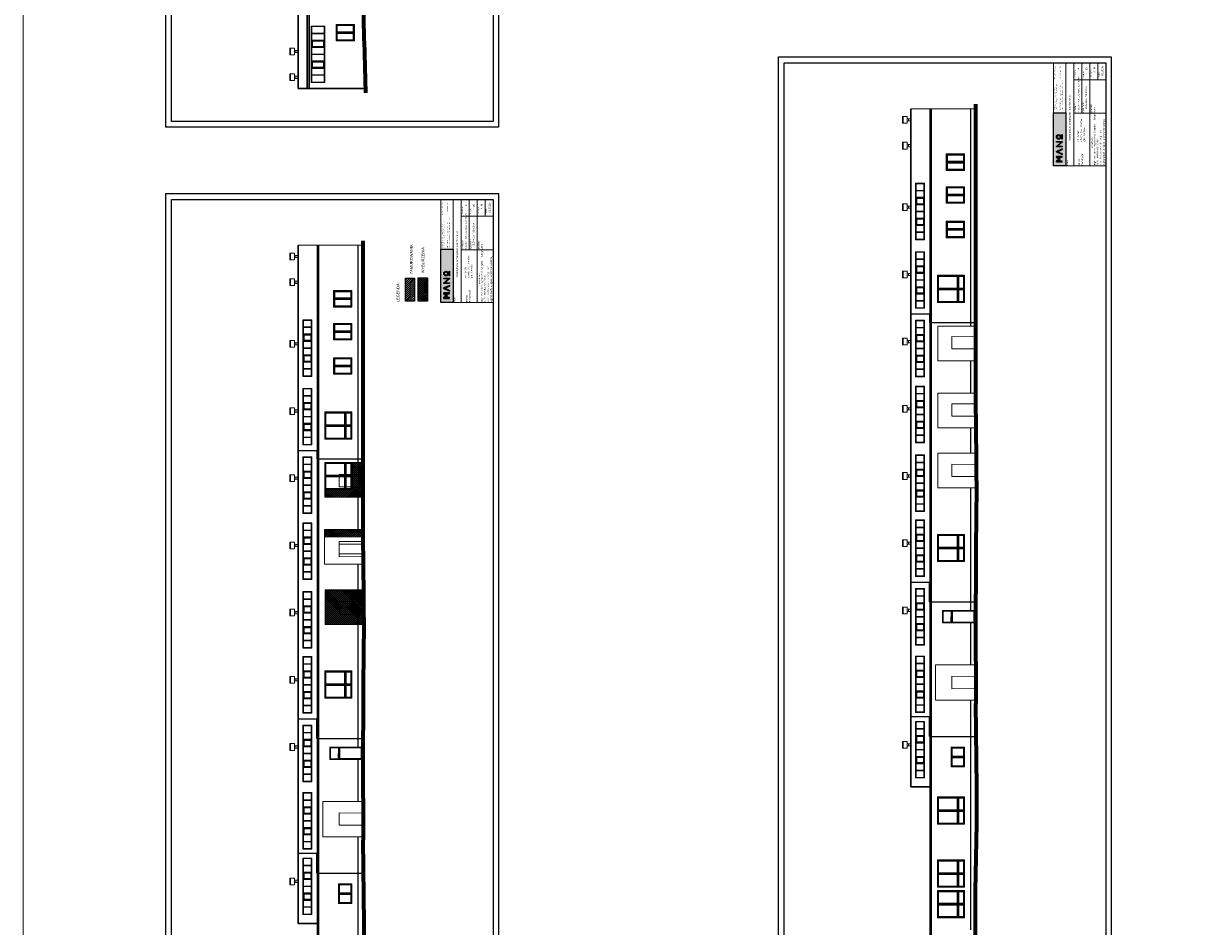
# Model space of a CAD drawing. Header units: millimetres. Extents: x -2948 to 78628, y 64669 to 215420.
# Tile 146 of 256: x 60401 to 70768, y 98513 to 106581. Entities that reach past the tile are written whole.
import ezdxf

# ---------------------------------------------------------------- set-up
doc = ezdxf.new("R2010")
doc.units = ezdxf.units.MM
doc.linetypes.add('HIDDEN', pattern=[9.525, 6.35, -3.175])
for name, color, linetype in [('-rynny', 72, 'Continuous'), ('FORMATKA', 7, 'Continuous'), ('OPISY', 4, 'Continuous'), ('schody', 7, 'Continuous'), ('UZIOM', 33, 'Continuous')]:
    doc.layers.add(name, color=color, linetype=linetype)
for name, color, linetype, lineweight in [('-stolarka', 103, 'Continuous', 13), ('BUDYNEK', 7, 'Continuous', 70), ('ramka', 7, 'Continuous', 0), ('SCIANY', 7, 'Continuous', 30), ('STOLARKA', 3, 'Continuous', 13), ('WENTYLACJA', 21, 'Continuous', 9), ('WYMIAR', 5, 'Continuous', 13)]:
    doc.layers.add(name, color=color, linetype=linetype, lineweight=lineweight)
doc.styles.add('100', font='isocpeur.ttf', dxfattribs={"height": 1})
doc.styles.add('agulka', font='isocpeur.ttf', dxfattribs={"height": 1})
doc.styles.add('ARIAL 20', font='arial.ttf')
doc.styles.add('MtXpl_Calibri_Light', font='calibril.ttf')
pattern_1 = [(135, (24138.385, -24138.12), (-8.9802561, -8.9802561), []), (225, (24138.385, -24138.12), (8.9802561, -8.9802561), [])]

# ---------------------------------------------------------------- blocks, each defined once
blk = doc.blocks.new('G$C58D6D2C9')
at = {"layer": 'STOLARKA', "ltscale": 2}
for p, q in [((-81, 153), (-81, 10)), ((-76, 158), (-76, 5)), ((-71, 158), (-71, 5)), ((-66, 153), (-66, 10))]:
    blk.add_line(p, q, dxfattribs=at)
for points in [[(0, 0), (-147, 0), (-147, 163), (0, 163)], [(-147, 163), (0, 163), (0, 0), (-147, 0)], [(-142, 158), (-5, 158), (-5, 5), (-142, 5)]]:
    blk.add_lwpolyline(points, close=True, dxfattribs=at)
for points in [[(-81, 10), (-137, 10), (-137, 153), (-81, 153)], [(-66, 153), (-10, 153), (-10, 10), (-66, 10)]]:
    blk.add_lwpolyline(points, dxfattribs=at)
blk = doc.blocks.new('G$CC958A257')
at = {"layer": 'STOLARKA', "ltscale": 2}
for p, q in [((-296, 57), (-296, 300)), ((-296, 300), (-53, 300)), ((-291, 117), (-291, 295)), ((-291, 295), (-177, 295)), ((-286, 122), (-286, 290)), ((-286, 290), (-182, 290)), ((-182, 290), (-182, 122)), ((-177, 117), (-177, 295)), ((-172, 117), (-172, 295)), ((-172, 295), (-58, 295)), ((-167, 122), (-167, 290)), ((-167, 290), (-63, 290)), ((-63, 290), (-63, 122)), ((-58, 295), (-58, 117)), ((-53, 300), (-53, 57)), ((-291, 117), (-177, 117)), ((-177, 112.5), (-291, 112.5)), ((-291, 62), (-291, 112.5)), ((-182, 122), (-286, 122)), ((-182, 107.5), (-286, 107.5)), ((-286, 67), (-286, 107.5)), ((-182, 107.5), (-182, 67)), ((-177, 62), (-177, 112.5)), ((-172, 117), (-58, 117)), ((-172, 62), (-172, 112.5)), ((-58, 112.5), (-172, 112.5)), ((-63, 122), (-167, 122)), ((-167, 67), (-167, 107.5)), ((-167, 107.5), (-63, 107.5)), ((-63, 107.5), (-63, 67)), ((-58, 112.5), (-58, 62)), ((-53, 57), (-296, 57)), ((-177, 62), (-291, 62)), ((-182, 67), (-286, 67)), ((-58, 62), (-172, 62)), ((-63, 67), (-167, 67))]:
    blk.add_line(p, q, dxfattribs=at)
blk = doc.blocks.new('G$CD8ADF04D')
at = {"layer": 'STOLARKA', "ltscale": 2}
for p, q in [((349, 211), (349, 68)), ((354, 216), (354, 63)), ((359, 216), (359, 63)), ((364, 211), (364, 68))]:
    blk.add_line(p, q, dxfattribs=at)
for points in [[(430, 58), (283, 58), (283, 221), (430, 221)], [(283, 221), (430, 221), (430, 58), (283, 58)], [(288, 216), (425, 216), (425, 63), (288, 63)]]:
    blk.add_lwpolyline(points, close=True, dxfattribs=at)
for points in [[(349, 68), (293, 68), (293, 211), (349, 211)], [(364, 211), (420, 211), (420, 68), (364, 68)]]:
    blk.add_lwpolyline(points, dxfattribs=at)
blk = doc.blocks.new('G$C37C83D67')
at = {"layer": 'STOLARKA', "ltscale": 2}
for p, q in [((656, 211), (656, 68)), ((661, 216), (661, 63)), ((666, 216), (666, 63)), ((671, 211), (671, 68))]:
    blk.add_line(p, q, dxfattribs=at)
for points in [[(737, 58), (590, 58), (590, 221), (737, 221)], [(590, 221), (737, 221), (737, 58), (590, 58)], [(595, 216), (732, 216), (732, 63), (595, 63)]]:
    blk.add_lwpolyline(points, close=True, dxfattribs=at)
for points in [[(656, 68), (600, 68), (600, 211), (656, 211)], [(671, 211), (727, 211), (727, 68), (671, 68)]]:
    blk.add_lwpolyline(points, dxfattribs=at)
blk = doc.blocks.new('G$C13F14A04')
at = {"layer": 'STOLARKA', "ltscale": 2}
for p, q in [((-381, 57), (-381, 300)), ((-381, 300), (-138, 300)), ((-376, 117), (-376, 295)), ((-376, 295), (-262, 295)), ((-371, 122), (-371, 290)), ((-371, 290), (-267, 290)), ((-267, 290), (-267, 122)), ((-262, 117), (-262, 295)), ((-257, 117), (-257, 295)), ((-257, 295), (-143, 295)), ((-252, 122), (-252, 290)), ((-252, 290), (-148, 290)), ((-148, 290), (-148, 122)), ((-143, 295), (-143, 117)), ((-138, 300), (-138, 57)), ((-376, 117), (-262, 117)), ((-262, 113), (-376, 113)), ((-376, 62), (-376, 113)), ((-267, 122), (-371, 122)), ((-267, 108), (-371, 108)), ((-371, 67), (-371, 108)), ((-267, 108), (-267, 67)), ((-262, 62), (-262, 113)), ((-257, 117), (-143, 117)), ((-257, 62), (-257, 113)), ((-143, 113), (-257, 113)), ((-148, 122), (-252, 122)), ((-252, 67), (-252, 108)), ((-252, 108), (-148, 108)), ((-148, 108), (-148, 67)), ((-143, 113), (-143, 62)), ((-138, 57), (-381, 57)), ((-262, 62), (-376, 62)), ((-267, 67), (-371, 67)), ((-143, 62), (-257, 62)), ((-148, 67), (-252, 67))]:
    blk.add_line(p, q, dxfattribs=at)
blk = doc.blocks.new('OK-8')
at = {"layer": '-stolarka', "ltscale": 2}
for points in [[(55732, -21249), (55732, -21369), (55227, -21369), (55227, -21249)], [(55732, -21249), (55732, -21369), (55227, -21369), (55227, -21249)], [(55232, -21254), (55292, -21254), (55292, -21364), (55232, -21364)], [(55297, -21254), (55354, -21254), (55354, -21364), (55297, -21364)], [(55359, -21254), (55415, -21254), (55415, -21364), (55359, -21364)], [(55364, -21259), (55410, -21259), (55410, -21359), (55364, -21359)], [(55420, -21254), (55477, -21254), (55477, -21364), (55420, -21364)], [(55482, -21254), (55539, -21254), (55539, -21364), (55482, -21364)], [(55544, -21254), (55601, -21254), (55601, -21364), (55544, -21364)], [(55549, -21259), (55596, -21259), (55596, -21359), (55549, -21359)], [(55606, -21254), (55663, -21254), (55663, -21364), (55606, -21364)], [(55668, -21254), (55727, -21254), (55727, -21364), (55668, -21364)]]:
    blk.add_lwpolyline(points, close=True, dxfattribs=at)
blk = doc.blocks.new('OK')
at = {"layer": '-stolarka', "ltscale": 2}
for points in [[(60033, -21642), (60538, -21642), (60538, -21722), (60033, -21722)], [(60038, -21647), (60098, -21647), (60098, -21717), (60038, -21717)], [(60103, -21647), (60160, -21647), (60160, -21717), (60103, -21717)], [(60165, -21647), (60221, -21647), (60221, -21717), (60165, -21717)], [(60170, -21652), (60216, -21652), (60216, -21712), (60170, -21712)], [(60283, -21717), (60226, -21717), (60226, -21647), (60283, -21647)], [(60288, -21647), (60345, -21647), (60345, -21717), (60288, -21717)], [(60350, -21647), (60407, -21647), (60407, -21717), (60350, -21717)], [(60355, -21652), (60402, -21652), (60402, -21712), (60355, -21712)], [(60412, -21647), (60469, -21647), (60469, -21717), (60412, -21717)], [(60474, -21647), (60533, -21647), (60533, -21717), (60474, -21717)]]:
    blk.add_lwpolyline(points, close=True, dxfattribs=at)
blk = doc.blocks.new('G$C8D969751')
at = {"layer": 'STOLARKA', "ltscale": 2}
for p, q in [((-298, 57), (-298, 300)), ((-298, 300), (-55, 300)), ((-293, 117), (-293, 295)), ((-293, 295), (-179, 295)), ((-288, 122), (-288, 290)), ((-288, 290), (-184, 290)), ((-184, 290), (-184, 122)), ((-179, 117), (-179, 295)), ((-174, 117), (-174, 295)), ((-174, 295), (-60, 295)), ((-169, 122), (-169, 290)), ((-169, 290), (-65, 290)), ((-65, 290), (-65, 122)), ((-60, 295), (-60, 117)), ((-55, 300), (-55, 57)), ((-293, 117), (-179, 117)), ((-179, 113), (-293, 113)), ((-293, 62), (-293, 113)), ((-184, 122), (-288, 122)), ((-184, 108), (-288, 108)), ((-288, 67), (-288, 108)), ((-184, 108), (-184, 67)), ((-179, 62), (-179, 113)), ((-174, 117), (-60, 117)), ((-174, 62), (-174, 113)), ((-60, 113), (-174, 113)), ((-65, 122), (-169, 122)), ((-169, 67), (-169, 108)), ((-169, 108), (-65, 108)), ((-65, 108), (-65, 67)), ((-60, 113), (-60, 62)), ((-55, 57), (-298, 57)), ((-179, 62), (-293, 62)), ((-184, 67), (-288, 67)), ((-60, 62), (-174, 62)), ((-65, 67), (-169, 67))]:
    blk.add_line(p, q, dxfattribs=at)
blk = doc.blocks.new('LOGO')
at = {"true_color": 0xf9f9f9}
h = blk.add_hatch(color=7, dxfattribs=at)
h.dxf.hatch_style = 1
h.paths.add_polyline_path([(-3, 131, 1), (-73, 131, 1)])
h.paths.add_polyline_path([(-62, 131, -1), (-14, 131, -1)], flags=16)
h.paths.add_polyline_path([(-118, 91), (-118, 165), (-107, 165), (-107, 76), (-119, 76), (-178, 147), (-178, 76), (-189, 76), (-189, 165), (-180, 165)])
h.paths.add_polyline_path([(-304, 76), (-265, 165), (-256, 165), (-217, 76), (-229, 76), (-261, 148), (-293, 76), (-304, 76), (-265, 165)])
h.paths.add_polyline_path([(-73, 85), (-3, 85), (-3, 76), (-73, 76)])
h.paths.add_polyline_path([(-413, 76), (-402, 76), (-402, 148), (-372, 110), (-342, 148), (-342, 76), (-331, 76), (-331, 165), (-343, 165), (-372, 128), (-402, 165), (-413, 165)])
at = {"color": 7, "true_color": 0xf9f9f9}
for points in [[(-413, 76), (-413, 165), (-402, 165), (-372, 128), (-343, 165), (-331, 165), (-331, 76)], [(-402, 76), (-402, 148), (-372, 110), (-342, 148), (-342, 76)], [(-331, 76), (-331, 165), (-343, 165), (-372, 128)], [(-304, 76), (-265, 165), (-256, 165)], [(-304, 76), (-265, 165), (-256, 165), (-217, 76)], [(-304, 76), (-293, 76)], [(-293, 76), (-261, 148), (-229, 76)], [(-265, 165), (-256, 165)], [(-217, 76), (-256, 165), (-265, 165)], [(-256, 165), (-265, 165)], [(-217, 76), (-229, 76)], [(-73, 85), (-3, 85)], [(-73, 76), (-3, 76)]]:
    blk.add_lwpolyline(points, dxfattribs=at)
for points in [[(-413, 76), (-402, 76), (-402, 148), (-372, 110), (-342, 148), (-342, 76), (-331, 76), (-331, 165), (-343, 165), (-372, 128), (-402, 165), (-413, 165), (-413, 76)], [(-304, 76), (-265, 165), (-256, 165), (-217, 76), (-229, 76), (-261, 148), (-293, 76), (-304, 76), (-265, 165)], [(-118, 91), (-118, 165), (-107, 165), (-107, 76), (-119, 76), (-178, 147), (-178, 76), (-189, 76), (-189, 165), (-180, 165), (-118, 91)], [(-73, 85), (-3, 85), (-3, 76), (-73, 76)]]:
    blk.add_lwpolyline(points, close=True, dxfattribs=at)
for radius in [34.7, 23.9]:
    blk.add_circle((-38, 131), radius, dxfattribs=at)

msp = doc.modelspace()

# ---------------------------------------------------------------- hatches: boundary and pattern name
at = {"transparency": 33554559}
h = msp.add_hatch(color=256, dxfattribs=at)
h.dxf.hatch_style = 1
h.paths.add_polyline_path([(69595.3, 105306.9), (69595.2, 105782.4), (69707.2, 105782.4), (69707.3, 105307)])
h = msp.add_hatch(color=256, dxfattribs=at)
h.dxf.hatch_style = 1
h.paths.add_polyline_path([(64127.1, 104086.9), (64127, 104562.4), (64239, 104562.4), (64239.1, 104086.9)])
at = {"true_color": 0x33a319, "transparency": 33554687}
h = msp.add_hatch(dxfattribs=at)
h.set_pattern_fill('ANSI31', color=84, scale=4, angle=90)
h.set_pattern_definition([(225, (25238.594, -2340.992), (8.9802561, -8.9802561), [])])
h.paths.add_polyline_path([(63811.3, 104304.7), (63811.3, 104098), (63894.2, 104098), (63894.2, 104304.7)])
at = {"true_color": 0xdb0000, "transparency": 33554687}
h = msp.add_hatch(dxfattribs=at)
h.set_pattern_fill('ANSI37', color=12, scale=4, angle=90)
h.set_pattern_definition([(225, (25238.594, -2340.992), (8.9802561, -8.9802561), []), (315, (25238.594, -2340.992), (8.9802561, 8.9802561), [])])
h.paths.add_polyline_path([(63924.9, 104307.2), (63924.9, 104100.6), (64007.7, 104100.6), (64007.7, 104307.2)])
at = {"layer": 'schody', "linetype": 'HIDDEN', "ltscale": 2, "true_color": 0xdb0000, "transparency": 33554687}
h = msp.add_hatch(dxfattribs=at)
h.set_pattern_fill('ANSI37', color=12, scale=4)
h.set_pattern_definition(pattern_1)
h.paths.add_polyline_path([(63094.6, 102417), (63094.6, 102349.9), (63389.4, 102350.1), (63389.4, 102442), (63334.6, 102442), (63334.6, 102417)])
h.paths.add_polyline_path([(63389.4, 102442), (63389.4, 102350.1), (63434.6, 102350.1), (63434.6, 102442)])
h.paths.add_polyline_path([(63334.6, 102551.9), (63334.6, 102442), (63389.4, 102442), (63389.4, 102551.8)])
h.paths.add_polyline_path([(63334.6, 102660), (63334.6, 102551.9), (63389.4, 102551.8), (63389.4, 102660.1)])
h.paths.add_polyline_path([(63389.4, 102660.1), (63389.4, 102551.8), (63434.6, 102551.7), (63434.6, 102660.1)])
h.paths.add_polyline_path([(63389.4, 102551.8), (63389.4, 102442), (63434.6, 102442), (63434.6, 102551.7)])
h = msp.add_hatch(dxfattribs=at)
h.set_pattern_fill('ANSI37', color=12, scale=4)
h.set_pattern_definition(pattern_1)
h.paths.add_polyline_path([(63090, 102060.1), (63090, 101993.1), (63434.6, 101995.9), (63434.5, 102060.3)])
h = msp.add_hatch(dxfattribs=at)
h.set_pattern_fill('ANSI37', color=12, scale=4)
h.set_pattern_definition([(135, (24138.997, -24921.659), (-8.9802561, -8.9802561), []), (225, (24138.997, -24921.659), (8.9802561, -8.9802561), [])])
h.paths.add_polyline_path([(63095.2, 101522.4), (63095.2, 101212.4), (63443.5, 101212.3), (63439.7, 101522.4)])

# ---------------------------------------------------------------- linework, layer by layer
at = {"layer": '-rynny', "ltscale": 2}
for p, q in [((62937.1, 109224.2), (62937.1, 105998.5)), ((62952.1, 107218.1), (62952.1, 106019.5)), ((62952.1, 106019.5), (62952.1, 105998.5))]:
    msp.add_line(p, q, dxfattribs=at)
at = {"const_width": 1.31}
for points in [[(69595.3, 105306.9), (69595.1, 106227.1), (69707.1, 106227.2), (69707.3, 105307)], [(69595.3, 105306.9), (69595.1, 106227.1), (69707.1, 106227.2), (69707.3, 105307)], [(64127.1, 104086.9), (64126.9, 105007.1), (64238.9, 105007.1), (64239.1, 104086.9)], [(64127.1, 104086.9), (64126.9, 105007.1), (64238.9, 105007.1), (64239.1, 104086.9)]]:
    msp.add_lwpolyline(points, close=True, dxfattribs=at)
for points in [[(68857.6, 103877.2), (68857.6, 105818.1)], [(63389.4, 101995.6), (63389.4, 104598)], [(68857.6, 103278.6), (68857.6, 103567.2)], [(68857.6, 102742.6), (68857.6, 102968.6)], [(68857.6, 101337.1), (68857.6, 102432.6)], [(63389.4, 100117), (63389.4, 101752.6)], [(68857.6, 100851.6), (68857.6, 101227)], [(68857.6, 98484.1), (68857.6, 100536.6)], [(63389.4, 99631.5), (63389.4, 100007)], [(63434.4, 94931), (63404.4, 94931), (63394.4, 94931), (63389.4, 94931), (63389.4, 99316.5)]]:
    msp.add_lwpolyline(points)
for points in [[(69595.2, 105782.4), (69707.2, 105782.4)], [(64127, 104562.4), (64239, 104562.4)]]:
    msp.add_lwpolyline(points, dxfattribs=at)
for points in [[(69595.3, 105306.9), (69595.2, 105782.4), (69707.2, 105782.4), (69707.3, 105307)], [(64127.1, 104086.9), (64127, 104562.4), (64239, 104562.4), (64239.1, 104086.9)], [(63811.3, 104098), (63811.3, 104304.7), (63894.2, 104304.7), (63894.2, 104098)], [(63924.9, 104100.6), (63924.9, 104307.2), (64007.7, 104307.2), (64007.7, 104100.6)]]:
    msp.add_lwpolyline(points, close=True)
at = {"layer": 'BUDYNEK', "color": 0, "ltscale": 2}
for q in [(63433.8, 107275.5), (63455.7, 105959.2)]:
    msp.add_line((63442.8, 106423.5), q, dxfattribs=at)
at = {"layer": 'BUDYNEK', "ltscale": 2}
for p, q in [((68902.8, 103268.1), (68902.8, 105857.5)), ((63434.6, 102048), (63434.6, 104637.5)), ((68905.8, 102913.1), (68902.8, 103268.1)), ((68907.9, 102744.1), (68905.8, 102913.1)), ((68910.4, 102548.1), (68907.9, 102744.1)), ((68911.8, 102438.1), (68910.3, 102554.1)), ((68904.8, 101895.6), (68911.8, 102438.1)), ((63437.6, 101693), (63434.6, 102048)), ((68902.8, 101074.1), (68904.8, 101895.6)), ((63439.7, 101524), (63437.6, 101693)), ((63442.2, 101328), (63439.7, 101524)), ((63443.6, 101218), (63442.1, 101334)), ((63436.6, 100675.5), (63443.6, 101218)), ((68902.8, 100881.1), (68902.8, 101074.1)), ((68902.8, 100881.1), (68902.8, 100505.1)), ((63434.6, 99854), (63436.6, 100675.5)), ((68912.8, 99761.1), (68902.8, 100505.1)), ((63434.6, 99661), (63434.6, 99854)), ((68910.8, 99429.1), (68912.8, 99761.1)), ((63434.6, 99661), (63434.6, 99285)), ((68900.8, 98836.1), (68910.8, 99429.1)), ((63444.6, 98541), (63434.6, 99285)), ((68902.7, 96002.8), (68900.8, 98836.1)), ((63442.6, 98209), (63444.6, 98541))]:
    msp.add_line(p, q, dxfattribs=at)
at = {"layer": 'FORMATKA', "ltscale": 2}
for points in [[(64643.8, 116153.7), (64643.8, 105653.7), (61673.8, 105653.7), (61673.8, 116153.7)], [(61723.8, 105703.7), (61723.8, 116098.7), (64593.8, 116098.7), (64593.8, 105703.7)], [(70112, 106282.2), (70112, 95782.2), (67142, 95782.2), (67142, 106282.2)], [(67192, 95832.2), (67192, 106227.3), (70062, 106227.3), (70062, 95832.2)], [(64643.8, 105062.2), (64643.8, 94562.2), (61673.8, 94562.2), (61673.8, 105062.2)], [(61723.8, 94612.2), (61723.8, 105007.2), (64593.8, 105007.2), (64593.8, 94612.2)]]:
    msp.add_lwpolyline(points, close=True, dxfattribs=at)
at = {"layer": 'ramka'}
for p, q in [((69707.4, 105306.9), (69707.1, 106227.2)), ((69778.1, 106227.2), (69778.3, 105306.9)), ((69778.3, 105306.9), (69778.1, 106227.2)), ((69778.3, 105306.9), (69778.1, 106227.2)), ((69849, 106227.2), (69849.2, 105782.4)), ((69849.2, 105777.9), (69849, 106227.2)), ((69920, 106227.2), (69920.1, 105782.4)), ((69991, 106227.2), (69991, 106077.1)), ((69779.9, 106077), (70062, 106077.1)), ((69778.2, 105777.8), (70062, 105777.9)), ((69920.1, 105782.4), (69920.3, 105306.9)), ((64239.2, 104086.8), (64238.9, 105007.1)), ((64310.1, 104086.9), (64309.9, 105007.2)), ((64309.9, 105007.1), (64310.1, 104086.9)), ((64310.1, 104086.9), (64309.9, 105007.1)), ((64380.8, 105007.2), (64381, 104562.4)), ((64381, 104557.8), (64380.8, 105007.2)), ((64451.8, 105007.2), (64451.9, 104562.4)), ((64522.8, 105007.2), (64522.8, 104857.1)), ((64311.7, 104857), (64593.8, 104857.1)), ((64310, 104557.8), (64593.8, 104557.9)), ((64451.9, 104562.4), (64452.1, 104086.9))]:
    msp.add_line(p, q, dxfattribs=at)
for points in [[(69595.3, 105306.9), (69595.1, 106227.1), (69707.1, 106227.2), (69707.3, 105307)], [(64127.1, 104086.9), (64126.9, 105007.1), (64238.9, 105007.1), (64239.1, 104086.9)]]:
    msp.add_lwpolyline(points, close=True, dxfattribs=at)
for points in [[(70062, 105307.2), (69595.3, 105307.2)], [(64593.8, 104087.1), (64127.1, 104087.1)]]:
    msp.add_lwpolyline(points, dxfattribs=at)
at = {"layer": 'SCIANY', "ltscale": 2}
for p, q in [((62854.6, 105998.5), (62854.6, 112055.5)), ((62935.1, 109224.2), (62935.1, 105998.5)), ((62854.6, 105998.5), (63454.6, 105998.5)), ((68494.8, 96151.1), (68494.8, 105818.1)), ((68498.8, 96151.1), (68498.8, 105818.1)), ((68504.8, 96151.1), (68504.8, 105818.1)), ((63026.6, 94931), (63026.6, 104598)), ((63030.6, 94931), (63030.6, 104598)), ((63036.6, 94931), (63036.6, 104598))]:
    msp.add_line(p, q, dxfattribs=at)
at = {"layer": 'SCIANY', "color": 0, "ltscale": 2}
for p, q in [((68322.8, 99761.1), (68322.8, 105818.1)), ((62854.6, 98541), (62854.6, 104598)), ((68322.8, 99761.1), (68504.8, 99761.1)), ((62854.6, 98541), (63036.6, 98541))]:
    msp.add_line(p, q, dxfattribs=at)
at = {"layer": 'STOLARKA', "ltscale": 2}
for p, q in [((63356.8, 106570.5), (63356.8, 106423.5)), ((63091.6, 102417), (63091.6, 102660)), ((63091.6, 102660), (63334.6, 102660)), ((63096.6, 102541), (63096.6, 102655)), ((63096.6, 102655), (63274.6, 102655)), ((63101.6, 102546), (63101.6, 102650)), ((63101.6, 102650), (63269.6, 102650)), ((63269.6, 102650), (63269.6, 102546)), ((63274.6, 102541), (63274.6, 102655)), ((63279.1, 102655), (63279.1, 102541)), ((63279.1, 102655), (63329.6, 102655)), ((63284.1, 102650), (63324.6, 102650)), ((63284.1, 102546), (63284.1, 102650)), ((63324.6, 102650), (63324.6, 102546)), ((63329.6, 102655), (63329.6, 102541)), ((63334.6, 102660), (63334.6, 102417)), ((63274.6, 102541), (63096.6, 102541)), ((63274.6, 102536), (63096.6, 102536)), ((63096.6, 102422), (63096.6, 102536)), ((63269.6, 102546), (63101.6, 102546)), ((63101.6, 102427), (63101.6, 102531)), ((63101.6, 102531), (63269.6, 102531)), ((63269.6, 102531), (63269.6, 102427)), ((63274.6, 102422), (63274.6, 102536)), ((63329.6, 102541), (63279.1, 102541)), ((63329.6, 102536), (63279.1, 102536)), ((63279.1, 102536), (63279.1, 102422)), ((63324.6, 102546), (63284.1, 102546)), ((63284.1, 102531), (63284.1, 102427)), ((63284.1, 102531), (63324.6, 102531)), ((63324.6, 102531), (63324.6, 102427)), ((63329.6, 102536), (63329.6, 102422)), ((63269.6, 102427), (63101.6, 102427)), ((63324.6, 102427), (63284.1, 102427)), ((63334.6, 102417), (63091.6, 102417)), ((63274.6, 102422), (63096.6, 102422)), ((63329.6, 102422), (63279.1, 102422)), ((68687.8, 100031.1), (68797.8, 100031.1)), ((68687.8, 100026.1), (68797.8, 100026.1)), ((63219.6, 98811), (63329.6, 98811)), ((63219.6, 98806), (63329.6, 98806))]:
    msp.add_line(p, q, dxfattribs=at)
at = {"layer": 'STOLARKA', "color": 0, "ltscale": 2}
for p, q in [((68322.8, 105818.1), (68902.8, 105818.1)), ((62854.6, 104598), (63434.6, 104598))]:
    msp.add_line(p, q, dxfattribs=at)
at = {"layer": 'STOLARKA', "ltscale": 2}
for points in [[(68562.8, 103567), (68562.8, 103877), (68902.8, 103877.2), (68903, 103567.2)], [(68562.7, 102968.4), (68562.7, 103278.4), (68902.7, 103278.6), (68902.9, 102968.6)], [(68563.4, 102432.4), (68563.4, 102742.4), (68903.4, 102742.7), (68903.6, 102432.7)], [(63089.6, 101750), (63090.2, 101993.1), (63435, 101995.9), (63437.1, 101750.2)], [(68542.8, 100536.6), (68542.8, 100851.6), (68902.8, 100851.6), (68902.8, 100536.6)], [(68802.8, 100117.1), (68802.8, 99940.1), (68682.8, 99940.1), (68682.8, 100117.1)], [(68792.8, 100036.1), (68792.8, 100107.1), (68692.8, 100107.1), (68692.8, 100036.1)], [(68692.8, 99950.1), (68692.8, 100021.1), (68792.8, 100021.1), (68792.8, 99950.1)], [(63074.6, 99316.5), (63074.6, 99631.5), (63434.6, 99631.5), (63434.6, 99316.5)], [(63334.6, 98897), (63334.6, 98720), (63214.6, 98720), (63214.6, 98897)], [(63324.6, 98816), (63324.6, 98887), (63224.6, 98887), (63224.6, 98816)], [(63224.6, 98730), (63224.6, 98801), (63324.6, 98801), (63324.6, 98730)]]:
    msp.add_lwpolyline(points, close=True, dxfattribs=at)
at = {"layer": 'STOLARKA'}
for points in [[(68688.1, 103782.4), (68902.8, 103781.9)], [(68902.8, 103672.2), (68688.1, 103672.2), (68688.1, 103782.4)], [(68688.1, 103182.4), (68902.8, 103181.9)], [(68902.8, 103072.2), (68688.1, 103072.2), (68688.1, 103182.4)], [(68688.8, 102642.4), (68903.5, 102641.9)], [(68903.5, 102532.2), (68688.8, 102532.2), (68688.8, 102642.4)], [(63219.9, 101929.6), (63435.3, 101929.1)], [(63435.3, 101819.5), (63219.9, 101817.6), (63219.9, 101929.6)], [(68893.1, 101227), (68605.1, 101227), (68605.4, 101337.7)], [(68605.4, 101337.7), (68903.4, 101336.9)], [(68612.1, 101234), (68612.1, 101234), (68681.1, 101233.8), (68681.1, 101233.8), (68681.4, 101330.5), (68681.4, 101330.5), (68612.4, 101330.7), (68612.4, 101330.7), (68612.1, 101234)], [(68893.1, 101227), (68688.1, 101227), (68688.4, 101337.5)], [(68886.1, 101234), (68886.1, 101234), (68695.1, 101234.5), (68695.1, 101234.5), (68695.4, 101330.4), (68695.4, 101330.4), (68886.4, 101330)], [(68886.1, 101234), (68886.1, 101234), (68886.4, 101330)], [(68903.1, 101227), (68893.1, 101227), (68893.4, 101337)], [(68605.1, 101227), (68903.1, 101227)], [(68688.1, 100749.2), (68902.8, 100748.7)], [(68902.8, 100639.1), (68688.1, 100639), (68688.1, 100749.2)], [(63424.9, 100007), (63136.9, 100007), (63137.2, 100117.6)], [(63137.2, 100117.6), (63435.2, 100116.9)], [(63143.9, 100013.9), (63143.9, 100013.9), (63212.9, 100013.8), (63212.9, 100013.8), (63213.2, 100110.4), (63213.2, 100110.4), (63144.2, 100110.6), (63144.2, 100110.6), (63143.9, 100013.9)], [(63424.9, 100007), (63219.9, 100007), (63220.2, 100117.4)], [(63417.9, 100014), (63417.9, 100014), (63226.9, 100014.5), (63226.9, 100014.5), (63227.2, 100110.4), (63227.2, 100110.4), (63418.2, 100109.9)], [(63417.9, 100014), (63417.9, 100014), (63418.2, 100109.9)], [(63434.9, 100006.9), (63424.9, 100006.9), (63425.2, 100116.9)], [(63136.9, 100007), (63434.9, 100006.9)], [(63219.9, 99529.2), (63434.6, 99528.7)], [(63434.6, 99419), (63219.9, 99419), (63219.9, 99529.2)]]:
    msp.add_lwpolyline(points, dxfattribs=at)
at = {"layer": 'STOLARKA', "color": 84, "ltscale": 2, "true_color": 0x33a319}
for points in [[(63091.6, 102349.9), (63091.6, 102659.9), (63434.6, 102660.1), (63434.8, 102350.1)], [(63090, 101750.1), (63090, 102060.1), (63434.6, 102060.3), (63434.8, 101750.3)]]:
    msp.add_lwpolyline(points, close=True, dxfattribs=at)
at = {"layer": 'STOLARKA', "color": 84, "true_color": 0x33a319}
for points in [[(63220, 102552.2), (63434.7, 102551.7)], [(63434.7, 102442), (63220, 102442), (63220, 102552.2)], [(63220, 101952.4), (63434.6, 101951.9)], [(63434.6, 101842.2), (63220, 101842.1), (63220, 101952.4)], [(63220.6, 101418.2), (63441.1, 101417.7)], [(63442.5, 101308.1), (63220.6, 101307.9), (63220.6, 101418.2)]]:
    msp.add_lwpolyline(points, dxfattribs=at)
at = {"layer": 'STOLARKA', "color": 84, "ltscale": 2, "true_color": 0x33a319}
msp.add_lwpolyline([(63441.7, 101367.7), (63441.8, 101212.7), (63095.2, 101212.4), (63095.2, 101522.4), (63439.7, 101522.7)], dxfattribs=at)
at = {"layer": 'STOLARKA', "ltscale": 2}
for points in [[(68687.8, 100031.1), (68687.8, 100112.1), (68797.8, 100112.1), (68797.8, 100031.1)], [(68797.8, 100026.1), (68797.8, 99945.1), (68687.8, 99945.1), (68687.8, 100026.1)], [(63219.6, 98811), (63219.6, 98892), (63329.6, 98892), (63329.6, 98811)], [(63329.6, 98806), (63329.6, 98725), (63219.6, 98725), (63219.6, 98806)]]:
    msp.add_lwpolyline(points, dxfattribs=at)
at = {"layer": 'UZIOM', "ltscale": 2}
for p, q in [((68491, 103983.9), (68322.8, 103983.9)), ((68491, 103910.1), (68491, 103983.9)), ((68491, 103910.1), (68902.8, 103910.1)), ((63022.8, 102763.9), (62854.6, 102763.9)), ((63022.8, 102690), (63022.8, 102763.9)), ((63022.8, 102690), (63434.6, 102690)), ((68490, 101586.4), (68322.8, 101586.4)), ((68490, 101414.1), (68490, 101586.4)), ((68490, 101414.1), (68903.6, 101414.1)), ((63021.8, 100366.4), (62854.6, 100366.4)), ((63021.8, 100194), (63021.8, 100366.4)), ((68489.3, 100386.1), (68322.8, 100386.1)), ((68489.3, 100212.1), (68489.3, 100386.1)), ((63021.8, 100194), (63435.4, 100194)), ((68489.3, 100212.1), (68906.7, 100212.1)), ((63021.1, 99166.1), (62854.6, 99166.1)), ((63021.1, 98992), (63021.1, 99166.1)), ((63021.1, 98992), (63438.5, 98992))]:
    msp.add_line(p, q, dxfattribs=at)
at = {"layer": 'WENTYLACJA', "ltscale": 2}
for p, q in [((62781, 106358.5), (62786, 106358.5)), ((62786, 106358.5), (62786, 106298.5)), ((62821, 106343.5), (62821, 106313.5)), ((62834.6, 106338.1), (62821, 106343.5)), ((62834.6, 106318.9), (62821, 106313.5)), ((62781, 106128.5), (62786, 106128.5)), ((62786, 106128.5), (62786, 106068.5)), ((62821, 106113.5), (62821, 106083.5)), ((62834.6, 106108.1), (62821, 106113.5)), ((62834.6, 106088.9), (62821, 106083.5)), ((68254.2, 105688.1), (68254.2, 105748.1)), ((68249.2, 105688.1), (68254.2, 105688.1)), ((68289.2, 105703.1), (68289.2, 105733.1)), ((68302.8, 105727.6), (68289.2, 105733.1)), ((68302.8, 105708.5), (68289.2, 105703.1)), ((68249.2, 105458.1), (68254.2, 105458.1)), ((68254.2, 105458.1), (68254.2, 105518.1)), ((68289.2, 105473.1), (68289.2, 105503.1)), ((68302.8, 105497.6), (68289.2, 105503.1)), ((68302.8, 105478.5), (68289.2, 105473.1)), ((68254.2, 104908.1), (68254.2, 104968.1)), ((68289.2, 104923.1), (68289.2, 104953.1)), ((68302.8, 104947.6), (68289.2, 104953.1)), ((68302.8, 104928.5), (68289.2, 104923.1)), ((68249.2, 104908.1), (68254.2, 104908.1)), ((62786, 104468), (62786, 104528)), ((62821, 104483), (62821, 104513)), ((62834.6, 104507.6), (62821, 104513)), ((62781, 104468), (62786, 104468)), ((62834.6, 104488.5), (62821, 104483)), ((62786, 104238), (62786, 104298)), ((68249.2, 104308.1), (68254.2, 104308.1)), ((68254.2, 104308.1), (68254.2, 104368.1)), ((68289.2, 104323.1), (68289.2, 104353.1)), ((68302.8, 104347.6), (68289.2, 104353.1)), ((68302.8, 104328.5), (68289.2, 104323.1)), ((62781, 104238), (62786, 104238)), ((62821, 104253), (62821, 104283)), ((62834.6, 104277.6), (62821, 104283)), ((62834.6, 104258.5), (62821, 104253)), ((62781, 103688), (62786, 103688)), ((62786, 103688), (62786, 103748)), ((62821, 103703), (62821, 103733)), ((62834.6, 103727.6), (62821, 103733)), ((62834.6, 103708.5), (62821, 103703)), ((68249.2, 103708.1), (68254.2, 103708.1)), ((68254.2, 103708.1), (68254.2, 103768.1)), ((68289.2, 103723.1), (68289.2, 103753.1)), ((68302.8, 103747.6), (68289.2, 103753.1)), ((68302.8, 103728.5), (68289.2, 103723.1)), ((68254.2, 103108.1), (68254.2, 103168.1)), ((68289.2, 103123.1), (68289.2, 103153.1)), ((68302.8, 103147.6), (68289.2, 103153.1)), ((62781, 103088), (62786, 103088)), ((62786, 103088), (62786, 103148)), ((62821, 103103), (62821, 103133)), ((62834.6, 103127.6), (62821, 103133)), ((62834.6, 103108.5), (62821, 103103)), ((68249.2, 103108.1), (68254.2, 103108.1)), ((68302.8, 103128.5), (68289.2, 103123.1)), ((62786, 102488), (62786, 102548)), ((62821, 102503), (62821, 102533)), ((62834.6, 102527.6), (62821, 102533)), ((68254.2, 102508.1), (68254.2, 102568.1)), ((68289.2, 102523.1), (68289.2, 102553.1)), ((68302.8, 102547.6), (68289.2, 102553.1)), ((62781, 102488), (62786, 102488)), ((62834.6, 102508.5), (62821, 102503)), ((68249.2, 102508.1), (68254.2, 102508.1)), ((68302.8, 102528.5), (68289.2, 102523.1)), ((62786, 101888), (62786, 101948)), ((62821, 101903), (62821, 101933)), ((62834.6, 101927.6), (62821, 101933)), ((62834.6, 101908.5), (62821, 101903)), ((68254.2, 101908.1), (68254.2, 101968.1)), ((68289.2, 101923.1), (68289.2, 101953.1)), ((68302.8, 101947.6), (68289.2, 101953.1)), ((68302.8, 101928.5), (68289.2, 101923.1)), ((62781, 101888), (62786, 101888)), ((62781, 101288), (62786, 101288)), ((62786, 101288), (62786, 101348)), ((62821, 101303), (62821, 101333)), ((62834.6, 101327.6), (62821, 101333)), ((62834.6, 101308.5), (62821, 101303)), ((68249.2, 101308.1), (68254.2, 101308.1)), ((68254.2, 101308.1), (68254.2, 101368.1)), ((68289.2, 101323.1), (68289.2, 101353.1)), ((68302.8, 101347.6), (68289.2, 101353.1)), ((68302.8, 101328.5), (68289.2, 101323.1)), ((62786, 100688), (62786, 100748)), ((62821, 100703), (62821, 100733)), ((62834.6, 100727.6), (62821, 100733)), ((62834.6, 100708.5), (62821, 100703)), ((62786, 100088), (62786, 100148)), ((68254.2, 100108.1), (68254.2, 100168.1)), ((68289.2, 100123.1), (68289.2, 100153.1)), ((68289.2, 100123.1), (68289.2, 100153.1)), ((68302.8, 100147.6), (68289.2, 100153.1)), ((62781, 100088), (62786, 100088)), ((62821, 100103), (62821, 100133)), ((62834.6, 100127.6), (62821, 100133)), ((62834.6, 100108.5), (62821, 100103)), ((68249.2, 100108.1), (68254.2, 100108.1)), ((68302.8, 100128.5), (68289.2, 100123.1)), ((62786, 98888), (62786, 98948)), ((62821, 98903), (62821, 98933)), ((62821, 98903), (62821, 98933)), ((62834.6, 98927.6), (62821, 98933)), ((62834.6, 98908.5), (62821, 98903)), ((62781, 98888), (62786, 98888))]:
    msp.add_line(p, q, dxfattribs=at)
for points in [[(62781, 106358.5), (62781, 106298.5), (62821, 106298.5), (62821, 106358.5), (62781, 106358.5)], [(62781, 106128.5), (62781, 106068.5), (62821, 106068.5), (62821, 106128.5), (62781, 106128.5)], [(68249.2, 105688.1), (68249.2, 105748.1), (68289.2, 105748.1), (68289.2, 105688.1), (68249.2, 105688.1)], [(68249.2, 105458.1), (68249.2, 105518.1), (68289.2, 105518.1), (68289.2, 105458.1), (68249.2, 105458.1)], [(68249.2, 104908.1), (68249.2, 104968.1), (68289.2, 104968.1), (68289.2, 104908.1), (68249.2, 104908.1)], [(62781, 104468), (62781, 104528), (62821, 104528), (62821, 104468), (62781, 104468)], [(62781, 104238), (62781, 104298), (62821, 104298), (62821, 104238), (62781, 104238)], [(68249.2, 104308.1), (68249.2, 104368.1), (68289.2, 104368.1), (68289.2, 104308.1), (68249.2, 104308.1)], [(62781, 103688), (62781, 103748), (62821, 103748), (62821, 103688), (62781, 103688)], [(68249.2, 103708.1), (68249.2, 103768.1), (68289.2, 103768.1), (68289.2, 103708.1), (68249.2, 103708.1)], [(68249.2, 103108.1), (68249.2, 103168.1), (68289.2, 103168.1), (68289.2, 103108.1), (68249.2, 103108.1)], [(62781, 103088), (62781, 103148), (62821, 103148), (62821, 103088), (62781, 103088)], [(62781, 102488), (62781, 102548), (62821, 102548), (62821, 102488), (62781, 102488)], [(68249.2, 102508.1), (68249.2, 102568.1), (68289.2, 102568.1), (68289.2, 102508.1), (68249.2, 102508.1)], [(62781, 101888), (62781, 101948), (62821, 101948), (62821, 101888), (62781, 101888)], [(68249.2, 101908.1), (68249.2, 101968.1), (68289.2, 101968.1), (68289.2, 101908.1), (68249.2, 101908.1)], [(62781, 101288), (62781, 101348), (62821, 101348), (62821, 101288), (62781, 101288)], [(68249.2, 101308.1), (68249.2, 101368.1), (68289.2, 101368.1), (68289.2, 101308.1), (68249.2, 101308.1)], [(62781, 100688), (62781, 100748), (62821, 100748), (62821, 100688), (62781, 100688)], [(62781, 100088), (62781, 100148), (62821, 100148), (62821, 100088), (62781, 100088)], [(68249.2, 100108.1), (68249.2, 100168.1), (68289.2, 100168.1), (68289.2, 100108.1), (68249.2, 100108.1)], [(62781, 98888), (62781, 98948), (62821, 98948), (62821, 98888), (62781, 98888)]]:
    msp.add_lwpolyline(points, dxfattribs=at)
for points in [[(62834.6, 106338.1), (62834.6, 106318.9), (62854.6, 106318.9), (62854.6, 106338.1)], [(62834.6, 106108.1), (62834.6, 106088.9), (62854.6, 106088.9), (62854.6, 106108.1)], [(68302.8, 105708.5), (68302.8, 105727.6), (68322.8, 105727.6), (68322.8, 105708.5)], [(68302.8, 105478.5), (68302.8, 105497.6), (68322.8, 105497.6), (68322.8, 105478.5)], [(68302.8, 104928.5), (68302.8, 104947.6), (68322.8, 104947.6), (68322.8, 104928.5)], [(62834.6, 104488.5), (62834.6, 104507.6), (62854.6, 104507.6), (62854.6, 104488.5)], [(68302.8, 104328.5), (68302.8, 104347.6), (68322.8, 104347.6), (68322.8, 104328.5)], [(62834.6, 104258.5), (62834.6, 104277.6), (62854.6, 104277.6), (62854.6, 104258.5)], [(62834.6, 103708.5), (62834.6, 103727.6), (62854.6, 103727.6), (62854.6, 103708.5)], [(68302.8, 103728.5), (68302.8, 103747.6), (68322.8, 103747.6), (68322.8, 103728.5)], [(62834.6, 103108.5), (62834.6, 103127.6), (62854.6, 103127.6), (62854.6, 103108.5)], [(68302.8, 103128.5), (68302.8, 103147.6), (68322.8, 103147.6), (68322.8, 103128.5)], [(68302.8, 102528.5), (68302.8, 102547.6), (68322.8, 102547.6), (68322.8, 102528.5)], [(62834.6, 102508.5), (62834.6, 102527.6), (62854.6, 102527.6), (62854.6, 102508.5)], [(62834.6, 101908.5), (62834.6, 101927.6), (62854.6, 101927.6), (62854.6, 101908.5)], [(68302.8, 101928.5), (68302.8, 101947.6), (68322.8, 101947.6), (68322.8, 101928.5)], [(62834.6, 101308.5), (62834.6, 101327.6), (62854.6, 101327.6), (62854.6, 101308.5)], [(68302.8, 101328.5), (68302.8, 101347.6), (68322.8, 101347.6), (68322.8, 101328.5)], [(62834.6, 100708.5), (62834.6, 100727.6), (62854.6, 100727.6), (62854.6, 100708.5)], [(68302.8, 100128.5), (68302.8, 100147.6), (68322.8, 100147.6), (68322.8, 100128.5)], [(62834.6, 100108.5), (62834.6, 100127.6), (62854.6, 100127.6), (62854.6, 100108.5)], [(62834.6, 98908.5), (62834.6, 98927.6), (62854.6, 98927.6), (62854.6, 98908.5)]]:
    msp.add_lwpolyline(points, close=True, dxfattribs=at)
at = {"layer": 'WYMIAR', "color": 3, "ltscale": 2}
msp.add_lwpolyline([(60400.7, 87693.5), (60400.7, 120260.7), (78627.9, 120260.7), (78627.9, 87693.5)], close=True, dxfattribs=at)

# ---------------------------------------------------------------- block references
at = {"layer": '-stolarka', "rotation": 90}
for name, p in [('OK-8', (41722.2, 50824.2)), ('OK', (46723.1, 44614.7)), ('OK', (46723.1, 44002.7)), ('OK', (41254.9, 43394.7)), ('OK', (46723.1, 43390.7)), ('OK', (41254.9, 42782.7)), ('OK', (46723.1, 42801.7)), ('OK', (41254.9, 42170.7)), ('OK', (46723.1, 42187.7)), ('OK', (41254.9, 41581.7)), ('OK', (46723.1, 41607.7)), ('OK', (41254.9, 40967.7)), ('OK', (46723.1, 40994.7)), ('OK', (41254.9, 40387.7)), ('OK', (46723.1, 40392.7)), ('OK', (41254.9, 39774.7)), ('OK', (46723.1, 39808.7)), ('OK', (41254.9, 39172.7)), ('OK', (41254.9, 38588.7))]:
    msp.add_blockref(name, p, dxfattribs=at)
at = {"xscale": 0.591392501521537, "yscale": 0.591392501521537, "zscale": 0.591392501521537, "rotation": 90.01203200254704}
for p in [(69719.5, 105588.4), (64251.3, 104368.4)]:
    msp.add_blockref('LOGO', p, dxfattribs=at)
at = {"layer": 'STOLARKA', "ltscale": 2, "rotation": 90}
for name, p in [('G$C37C83D67', (63414.8, 105833.5)), ('G$C58D6D2C9', (68801.8, 105414.1)), ('G$C37C83D67', (68859.8, 104383.1)), ('G$CD8ADF04D', (68859.8, 104383.1)), ('G$CC958A257', (68859.8, 104383.1)), ('G$C58D6D2C9', (63333.6, 104194)), ('G$C37C83D67', (63391.6, 103163)), ('G$CD8ADF04D', (63391.6, 103163)), ('G$CC958A257', (63391.6, 103163)), ('G$C13F14A04', (68859.8, 102155.1)), ('G$C13F14A04', (63391.6, 100935)), ('G$C8D969751', (68859.8, 99727.1)), ('G$C8D969751', (68859.8, 99164.1)), ('G$C8D969751', (68859.8, 98891.1))]:
    msp.add_blockref(name, p, dxfattribs=at)

# ---------------------------------------------------------------- texts
at = {"char_height": 9.857, "attachment_point": 1, "rotation": 90.01203, "style": '100'}
for insert in [(69602.2, 105796.1), (64134, 104576.1)]:
    msp.add_mtext_dynamic_manual_height_columns('{\\W1.25;TARNÓW, ul. Legionów 18/1^I^I tel. 607 106 166\\Pe-mail: biuro@manoarchitekci.pl\\P\\PCIĘŻKOWICE, ul. Tysiąclecia 10,^I^I tel. 792 641 175\\Pe-mail: ciezkowice@manoarchitekci.pl}', width=425.673, gutter_width=48.7, heights=[0], dxfattribs=dict(at, insert=insert))
at = {"layer": 'OPISY', "insert": (63811.3, 104077.6), "char_height": 25, "width": 527.848, "attachment_point": 1, "rotation": 90, "style": 'ARIAL 20'}
msp.add_mtext('\\P                           ZAMUROWANIA               ', dxfattribs=at)
at = {"layer": 'OPISY', "char_height": 25, "attachment_point": 1, "rotation": 90, "style": 'ARIAL 20'}
for s, insert in [('\\P                           WYBURZENIA                      ', (63914.1, 104087.1)), ('{\\fArial|b0|i0|c238|p34;LEGENDA}:\\P{\\fArial|b0|i0|c238|p34;                            }', (63733.3, 104090.9))]:
    msp.add_mtext(s, dxfattribs=dict(at, insert=insert))
at = {"layer": 'ramka', "linetype": 'ByBlock'}
for s, height, style, p in [('branża:', 13.31, 'agulka', (69794.6, 106099.4)), ('A', 16.3, 'agulka', (69826.5, 106167.4)), ('1:100', 16.26, 'agulka', (69898, 106137.1)), ('A_14', 16.26, 'agulka', (69968.6, 106139.6)), ('02.2026r.', 16.26, 'agulka', (70040.1, 106111.2)), ('PROGRAM FUNKCJONALNO-UŻYTKOWY', 12, 'agulka', (69826.4, 105784)), ('skala:', 13.31, 'agulka', (69869.2, 106097.3)), ('nr rys.:', 13.31, 'agulka', (69938.2, 106101)), ('data:', 13.31, 'agulka', (70006.8, 106102)), ('ELEWACJA PÓŁNOCNA', 13.308, 'agulka', (69894.8, 105815.9)), ('stadium:', 16.26, 'agulka', (69797.6, 105784.6)), ('rysunek:', 16.26, 'agulka', (69868.6, 105784.6)), ('podpis:', 16.26, 'agulka', (69939.6, 105784.6)), ('mgr inż. arch. Agnieszka Ścigała - Kitajewska', 16.265, 'agulka', (69970, 105314)), ('ograniczeń w spec. architektonicznej', 16.265, 'agulka', (70052.9, 105314.1)), ('projektant', 13.31, 'MtXpl_Calibri_Light', (69945.4, 105472.2)), (':', 13.3, 'MtXpl_Calibri_Light', (69945.4, 105560.2)), ('UPR. MPOIA/051/2014,', 16.265, 'agulka', (69997.1, 105314)), ('upr. budowlane do proj. bez', 16.265, 'agulka', (70024.2, 105314)), ('temat:', 16.26, 'agulka', (69726.8, 105310.1)), ('adres', 16.26, 'agulka', (69832.3, 105310.1)), ('inwestycji:', 16.265, 'agulka', (69859.4, 105310.1)), ('branża:', 13.31, 'agulka', (64326.4, 104879.4)), ('A', 16.3, 'agulka', (64358.3, 104947.3)), ('skala:', 13.31, 'agulka', (64401, 104877.2)), ('1:100', 16.26, 'agulka', (64429.8, 104917.1)), ('nr rys.:', 13.31, 'agulka', (64470, 104881)), ('A_10', 16.26, 'agulka', (64500.4, 104919.6)), ('data:', 13.31, 'agulka', (64538.6, 104881.9)), ('02.2026r.', 16.26, 'agulka', (64571.9, 104891.2)), ('PROGRAM FUNKCJONALNO-UŻYTKOWY', 12, 'agulka', (64358.1, 104564)), ('ELEWACJA PÓŁNOCNA', 13.308, 'agulka', (64426.6, 104595.8)), ('stadium:', 16.26, 'agulka', (64329.4, 104564.5)), ('rysunek:', 16.26, 'agulka', (64400.4, 104564.6)), ('podpis:', 16.26, 'agulka', (64471.4, 104564.6)), ('mgr inż. arch. Agnieszka Ścigała - Kitajewska', 16.265, 'agulka', (64501.8, 104094)), ('ograniczeń w spec. architektonicznej', 16.265, 'agulka', (64584.7, 104094)), ('projektant', 13.31, 'MtXpl_Calibri_Light', (64477.2, 104252.1)), (':', 13.3, 'MtXpl_Calibri_Light', (64477.2, 104340.2)), ('UPR. MPOIA/051/2014,', 16.265, 'agulka', (64528.9, 104094)), ('upr. budowlane do proj. bez', 16.265, 'agulka', (64556, 104094)), ('inwestycji:', 16.265, 'agulka', (64391.2, 104090.1)), ('temat:', 16.26, 'agulka', (64258.6, 104090)), ('adres', 16.26, 'agulka', (64364.1, 104090.1))]:
    msp.add_text(s, height=height, rotation=90.01631, dxfattribs=dict(at, style=style)).set_placement(p)
at = {"layer": 'ramka', "transparency": 33554687, "attachment_point": 1, "rotation": 90, "style": '100'}
for s, insert, char_height, width in [('\\pi207.26;MODERNIZACJA ISTNIEJĄCEGO BUDYNKU B-62', (69735.6, 105319.4), 13.065, 772.501), ('\\pi207.26;MODERNIZACJA ISTNIEJĄCEGO BUDYNKU B-62', (64267.4, 104099.4), 13.065, 772.501), ('\\A1;{\\C256;dz. 1/181\\Pobręb 247 Tarnów\\Pgm. Tarnów}', (69808, 105524.9), 16.13, 853.618), ('\\A1;{\\C256;dz. 1/181\\Pobręb 247 Tarnów\\Pgm. Tarnów}', (64339.8, 104304.8), 16.13, 853.618)]:
    msp.add_mtext(s, dxfattribs=dict(at, insert=insert, char_height=char_height, width=width))

doc.saveas('drawing.dxf')
